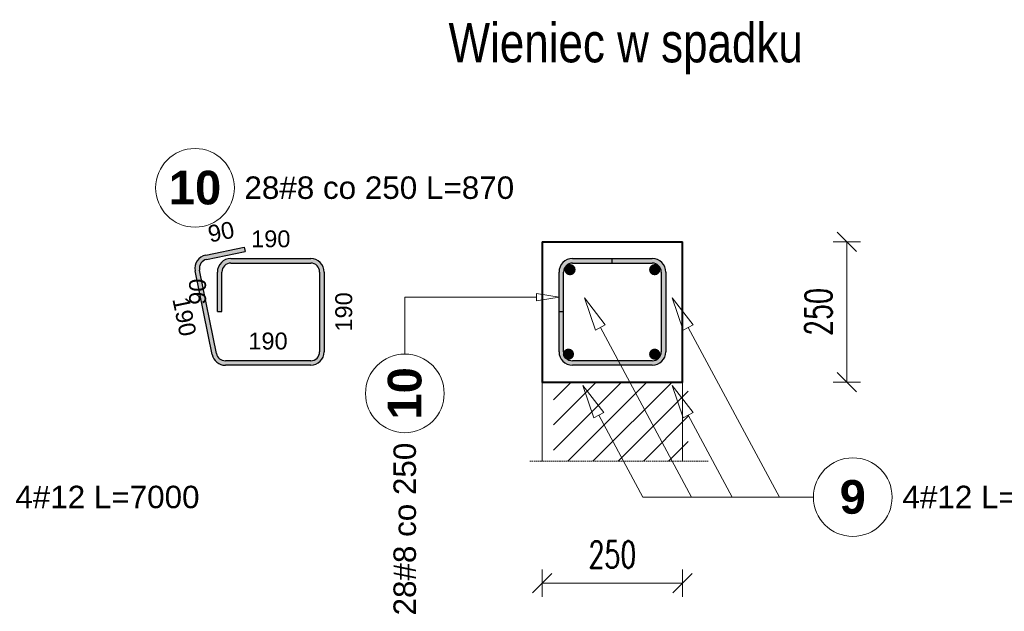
# Model space of a CAD drawing. Extents: x -1474 to 1682781, y -676111 to 75879.
# Tile 4 of 12: x 1669817 to 1671569, y -674089 to -673036. Entities that reach past the tile are written whole.
import ezdxf

# ---------------------------------------------------------------- set-up
doc = ezdxf.new("R2010")
doc.units = 0
doc.header["$LTSCALE"] = 10
doc.header["$MEASUREMENT"] = 0
doc.linetypes.add('HIDDEN', pattern=[0.375, 0.25, -0.125])
for name, color, linetype, lineweight in [('P-Linia1', 3, 'Continuous', 40), ('P-Linia4', 253, 'Continuous', 5), ('P-Przerywana', 13, 'HIDDEN', 9), ('P-Szraf', 251, 'Continuous', 5), ('P-Wymiar', 254, 'Continuous', 9), ('RCAD_deskowanie', 3, 'Continuous', 40)]:
    doc.layers.add(name, color=color, linetype=linetype, lineweight=lineweight)
for name, color, linetype in [('RCAD_kształt pręta', 7, 'Continuous'), ('RCAD_opis kształtu pręta', 7, 'Continuous'), ('RCAD_opis rozkładu', 7, 'Continuous'), ('RCAD_pręt wyrzucony', 130, 'Continuous'), ('RCAD_pręty punktowe', 7, 'Continuous')]:
    doc.layers.add(name, color=color, linetype=linetype)
doc.styles.add('ROMANS', font='romans.shx', dxfattribs={"width": 0.7})
doc.styles.add('SIMPLEX', font='arial.ttf', dxfattribs={"width": 0.8})
doc.styles.add('style1', font='arial.ttf')
doc.styles.add('style3', font='arialbd.ttf')
doc.dimstyles.new('A25', dxfattribs={"dimscale": 27, "dimtxt": 1.75, "dimasz": 0.05, "dimexe": 0, "dimexo": 0, "dimgap": 1, "dimtad": 1, "dimdec": 4, "dimrnd": 0.1, "dimdsep": 46, "dimtxsty": 'ROMANS', "dimblk": '[[[[[[[[', "dimcen": 2, "dimdle": 2, "dimse1": 1, "dimse2": 1, "dimclrd": 256, "dimclrt": 1, "dimadec": 0, "dimazin": 0, "dimtfac": 1, "dimtdec": 4, "dimtix": 1, "dimtmove": 2, "dimatfit": 3, "dimldrblk": '[[[[[[[[', "dimfxl": 0, "dimtvp": 0.6, "dimtolj": 1, "dimlwd": -1, "dimarcsym": 0})

# ---------------------------------------------------------------- blocks, each defined once
blk = doc.blocks.new('[[[[[[[[')
at = {"layer": 'P-Wymiar'}
for p, q in [((0, 18), (0, -18)), ((-12.7, -12.7), (12.7, 12.7)), ((0, 0), (-4.6, 0))]:
    blk.add_line(p, q, dxfattribs=at)
blk = doc.blocks.new('*D155')
at = {"layer": 'Defpoints', "color": 0, "transparency": 16777216}
for p in [(1670996.7, -673431.2), (1671289, -673431.2), (1670890.2, -673681.2)]:
    blk.add_point(p, dxfattribs=at)
at = {"layer": 'P-Wymiar', "transparency": 16777216}
blk.add_line((1671289, -673679.9), (1671289, -673432.6), dxfattribs=at)
at = {"layer": 'P-Wymiar', "transparency": 16777216, "xscale": 1.35, "yscale": 1.35, "zscale": 1.35}
for p, rotation in [((1671289, -673431.2), 90), ((1671289, -673681.2), 270)]:
    blk.add_blockref('[[[[[[[[', p, dxfattribs=dict(at, rotation=rotation))
at = {"layer": 'P-Wymiar', "color": 1, "transparency": 16777216, "insert": (1671238.4, -673556.2), "char_height": 47.25, "attachment_point": 5, "rotation": 90, "style": 'ROMANS'}
blk.add_mtext('\\A1;250', dxfattribs=at)
blk = doc.blocks.new('*D156')
at = {"layer": 'Defpoints', "color": 0, "transparency": 16777216}
for p in [(1670746.7, -673751.6), (1670996.7, -673751.6), (1670996.7, -674039.1)]:
    blk.add_point(p, dxfattribs=at)
at = {"layer": 'P-Wymiar', "transparency": 16777216}
blk.add_line((1670748.1, -674039.1), (1670995.4, -674039.1), dxfattribs=at)
at = {"layer": 'P-Wymiar', "transparency": 16777216, "xscale": 1.35, "yscale": 1.35, "zscale": 1.35, "rotation": 180}
blk.add_blockref('[[[[[[[[', (1670746.7, -674039.1), dxfattribs=at)
at = {"layer": 'P-Wymiar', "transparency": 16777216, "xscale": 1.35, "yscale": 1.35, "zscale": 1.35}
blk.add_blockref('[[[[[[[[', (1670996.7, -674039.1), dxfattribs=at)
at = {"layer": 'P-Wymiar', "color": 1, "transparency": 16777216, "insert": (1670871.7, -673988.4), "char_height": 47.25, "attachment_point": 5, "style": 'ROMANS'}
blk.add_mtext('\\A1;250', dxfattribs=at)

msp = doc.modelspace()

# ---------------------------------------------------------------- hatches: boundary and pattern name
at = {"layer": 'P-Szraf'}
h = msp.add_hatch(dxfattribs=at)
h.set_pattern_fill('ANSI31', color=256, scale=10)
h.set_pattern_definition([(45, (-476.73, -25221.298), (-22.4506403, 22.4506403), [])])
h.paths.add_polyline_path([(1671006.73544, -673681.21619), (1670850.0182, -673681.21619), (1670892.63816, -673721.98307), (1670997.75897, -673821.95338), (1671006.73544, -673821.95338)])
h.paths.add_polyline_path([(1670766.73544, -673681.21619), (1670766.73544, -673821.95338), (1670997.75897, -673821.95338), (1670892.63816, -673721.98307), (1670849.59745, -673681.21619)])
at = {"layer": 'RCAD_kształt pręta'}
h = msp.add_hatch(color=4, dxfattribs=at)
edge = h.paths.add_edge_path(flags=0)
edge.add_line((1670800.73544, -673461.21619), (1670800.73544, -673469.21619))
edge.add_arc((1670800.73544, -673485.21619), 16, 90, 180)
edge.add_line((1670784.73544, -673485.21619), (1670776.73544, -673485.21619))
edge.add_arc((1670800.73544, -673485.21619), 24, 450, 540, ccw=False)
h = msp.add_hatch(color=4, dxfattribs=at)
edge = h.paths.add_edge_path(flags=0)
edge.add_line((1670800.73544, -673461.21619), (1670800.73544, -673469.21619))
edge.add_arc((1670800.73544, -673485.21619), 16, 90, 180)
edge.add_line((1670784.73544, -673485.21619), (1670776.73544, -673485.21619))
edge.add_arc((1670800.73544, -673485.21619), 24, 450, 540, ccw=False)
for points in [[(1670800.73544, -673469.21619), (1670800.73544, -673461.21619), (1670942.73544, -673461.21619), (1670942.73544, -673469.21619)], [(1670800.73544, -673469.21619), (1670800.73544, -673461.21619), (1670870.73544, -673461.21619), (1670870.73544, -673469.21619)], [(1670784.73544, -673555.21619), (1670776.73544, -673555.21619), (1670776.73544, -673485.21619), (1670784.73544, -673485.21619)], [(1670784.73544, -673627.21619), (1670776.73544, -673627.21619), (1670776.73544, -673485.21619), (1670784.73544, -673485.21619)], [(1670958.73544, -673485.21619), (1670966.73544, -673485.21619), (1670966.73544, -673627.21619), (1670958.73544, -673627.21619)], [(1670942.73544, -673643.21619), (1670942.73544, -673651.21619), (1670800.73544, -673651.21619), (1670800.73544, -673643.21619)]]:
    msp.add_hatch(color=4, dxfattribs=at).paths.add_polyline_path(points, flags=0)
h = msp.add_hatch(color=4, dxfattribs=at)
edge = h.paths.add_edge_path(flags=0)
edge.add_line((1670966.73544, -673485.21619), (1670958.73544, -673485.21619))
edge.add_arc((1670942.73544, -673485.21619), 16, 0, 90)
edge.add_line((1670942.73544, -673469.21619), (1670942.73544, -673461.21619))
edge.add_arc((1670942.73544, -673485.21619), 24, 360, 450, ccw=False)
h = msp.add_hatch(color=4, dxfattribs=at)
edge = h.paths.add_edge_path(flags=0)
edge.add_line((1670776.73544, -673627.21619), (1670784.73544, -673627.21619))
edge.add_arc((1670800.73544, -673627.21619), 16, 180, 270)
edge.add_line((1670800.73544, -673643.21619), (1670800.73544, -673651.21619))
edge.add_arc((1670800.73544, -673627.21619), 24, 540, 630, ccw=False)
h = msp.add_hatch(color=4, dxfattribs=at)
edge = h.paths.add_edge_path(flags=0)
edge.add_line((1670942.73544, -673651.21619), (1670942.73544, -673643.21619))
edge.add_arc((1670942.73544, -673627.21619), 16, -90, 0)
edge.add_line((1670958.73544, -673627.21619), (1670966.73544, -673627.21619))
edge.add_arc((1670942.73544, -673627.21619), 24, 270, 360, ccw=False)
at = {"layer": 'RCAD_pręt wyrzucony'}
for points in [[(1670149.65835, -673462.71394), (1670148.069, -673454.8734), (1670216.67366, -673440.96655), (1670218.26301, -673448.80708)], [(1670192.85266, -673469.21619), (1670192.85266, -673461.21619), (1670334.85266, -673461.21619), (1670334.85266, -673469.21619)], [(1670167.32355, -673630.3949), (1670159.48301, -673631.98426), (1670129.31546, -673483.16307), (1670137.156, -673481.57371)], [(1670176.85266, -673555.21619), (1670168.85266, -673555.21619), (1670168.85266, -673485.21619), (1670176.85266, -673485.21619)], [(1670350.85266, -673485.21619), (1670358.85266, -673485.21619), (1670358.85266, -673627.21619), (1670350.85266, -673627.21619)], [(1670334.85266, -673643.21619), (1670334.85266, -673651.21619), (1670183.00461, -673651.21619), (1670183.00461, -673643.21619)]]:
    msp.add_hatch(color=4, dxfattribs=at).paths.add_polyline_path(points, flags=0)
h = msp.add_hatch(color=4, dxfattribs=at)
edge = h.paths.add_edge_path(flags=0)
edge.add_line((1670148.069, -673454.8734), (1670149.65835, -673462.71394))
edge.add_arc((1670152.83706, -673478.395), 16, -258.5408441, -168.5408441)
edge.add_line((1670137.156, -673481.57371), (1670129.31546, -673483.16307))
edge.add_arc((1670152.83706, -673478.395), 24, 101.4591559, 191.4591559, ccw=False)
h = msp.add_hatch(color=4, dxfattribs=at)
edge = h.paths.add_edge_path(flags=0)
edge.add_line((1670192.85266, -673461.21619), (1670192.85266, -673469.21619))
edge.add_arc((1670192.85266, -673485.21619), 16, 90, 180)
edge.add_line((1670176.85266, -673485.21619), (1670168.85266, -673485.21619))
edge.add_arc((1670192.85266, -673485.21619), 24, 450, 540, ccw=False)
h = msp.add_hatch(color=4, dxfattribs=at)
edge = h.paths.add_edge_path(flags=0)
edge.add_line((1670358.85266, -673485.21619), (1670350.85266, -673485.21619))
edge.add_arc((1670334.85266, -673485.21619), 16, 0, 90)
edge.add_line((1670334.85266, -673469.21619), (1670334.85266, -673461.21619))
edge.add_arc((1670334.85266, -673485.21619), 24, 360, 450, ccw=False)
h = msp.add_hatch(color=4, dxfattribs=at)
edge = h.paths.add_edge_path(flags=0)
edge.add_line((1670334.85266, -673651.21619), (1670334.85266, -673643.21619))
edge.add_arc((1670334.85266, -673627.21619), 16, -90, 0)
edge.add_line((1670350.85266, -673627.21619), (1670358.85266, -673627.21619))
edge.add_arc((1670334.85266, -673627.21619), 24, 270, 360, ccw=False)
h = msp.add_hatch(color=4, dxfattribs=at)
edge = h.paths.add_edge_path(flags=0)
edge.add_line((1670159.48301, -673631.98426), (1670167.32355, -673630.3949))
edge.add_arc((1670183.00461, -673627.21619), 16, -168.5408441, -90)
edge.add_line((1670183.00461, -673643.21619), (1670183.00461, -673651.21619))
edge.add_arc((1670183.00461, -673627.21619), 24, 191.4591559, 270, ccw=False)
at = {"layer": 'RCAD_pręty punktowe'}
h = msp.add_hatch(color=1, dxfattribs=at)
edge = h.paths.add_edge_path(flags=0)
edge.add_arc((1670796.3236, -673480.97355), 10, 0, 360, ccw=False)
h = msp.add_hatch(color=1, dxfattribs=at)
edge = h.paths.add_edge_path(flags=0)
edge.add_arc((1670946.97808, -673480.97355), 10, 0, 360, ccw=False)
h = msp.add_hatch(color=1, dxfattribs=at)
edge = h.paths.add_edge_path(flags=0)
edge.add_arc((1670793.51026, -673631.45884), 10, 0, 360, ccw=False)
h = msp.add_hatch(color=1, dxfattribs=at)
edge = h.paths.add_edge_path(flags=0)
edge.add_arc((1670946.97808, -673631.45884), 10, 0, 360, ccw=False)

# ---------------------------------------------------------------- linework, layer by layer
at = {"layer": 'P-Linia1'}
msp.add_lwpolyline([(1670746.73544, -673431.21619), (1670996.73544, -673431.21619)], dxfattribs=at)
at = {"layer": 'P-Linia4'}
for points in [[(1670746.73544, -673431.21619), (1670746.73544, -673431.21619)], [(1670746.73544, -673681.21619), (1670746.73544, -673821.95338)], [(1670746.73544, -673681.21619), (1670996.73544, -673681.21619)], [(1670996.73544, -673681.21619), (1670996.73544, -673821.95338)]]:
    msp.add_lwpolyline(points, dxfattribs=at)
at = {"layer": 'P-Przerywana'}
msp.add_lwpolyline([(1670724.73745, -673821.95338), (1671042.31852, -673821.95338)], dxfattribs=at)
at = {"layer": 'RCAD_deskowanie'}
msp.add_lwpolyline([(1670746.73544, -673431.21619), (1670746.73544, -673681.21619), (1670996.73544, -673681.21619), (1670996.73544, -673581.21619), (1670996.73544, -673431.21619)], dxfattribs=at)
at = {"layer": 'RCAD_kształt pręta', "color": 4}
for p, q in [((1670800.73544, -673461.21619), (1670942.73544, -673461.21619)), ((1670800.73544, -673461.21619), (1670870.73544, -673461.21619)), ((1670800.73544, -673469.21619), (1670942.73544, -673469.21619)), ((1670800.73544, -673469.21619), (1670870.73544, -673469.21619)), ((1670870.73544, -673461.21619), (1670870.73544, -673469.21619)), ((1670776.73544, -673555.21619), (1670776.73544, -673485.21619)), ((1670776.73544, -673627.21619), (1670776.73544, -673485.21619)), ((1670784.73544, -673555.21619), (1670784.73544, -673485.21619)), ((1670784.73544, -673627.21619), (1670784.73544, -673485.21619)), ((1670958.73544, -673485.21619), (1670958.73544, -673627.21619)), ((1670966.73544, -673485.21619), (1670966.73544, -673627.21619)), ((1670776.73544, -673555.21619), (1670784.73544, -673555.21619)), ((1670942.73544, -673643.21619), (1670800.73544, -673643.21619)), ((1670942.73544, -673651.21619), (1670800.73544, -673651.21619))]:
    msp.add_line(p, q, dxfattribs=at)
for centre, radius, start, end in [((1670800.73544, -673485.21619), 24, 90, 180), ((1670800.73544, -673485.21619), 24, 90, 180), ((1670800.73544, -673485.21619), 16, 90, 180), ((1670800.73544, -673485.21619), 16, 90, 180), ((1670942.73544, -673485.21619), 24, 360, 90), ((1670942.73544, -673485.21619), 16, 360, 90), ((1670800.73544, -673627.21619), 24, 180, 270), ((1670800.73544, -673627.21619), 16, 180, 270), ((1670942.73544, -673627.21619), 16, 270, 0), ((1670942.73544, -673627.21619), 24, 270, 0)]:
    msp.add_arc(centre, radius, start, end, dxfattribs=at)
at = {"layer": 'RCAD_opis kształtu pręta', "color": 8, "lineweight": 0}
for p, q in [((1670502.43955, -673529.96773), (1670736.73544, -673529.96773)), ((1670502.43955, -673529.96773), (1670502.43955, -673631.28167)), ((1670736.73544, -673523.30106), (1670776.73544, -673529.96773)), ((1670736.73544, -673523.30106), (1670736.73544, -673536.6344)), ((1670776.73544, -673529.96773), (1670736.73544, -673536.6344))]:
    msp.add_line(p, q, dxfattribs=at)
msp.add_circle((1670502.43955, -673701.28167), 70, dxfattribs=at)
at = {"layer": 'RCAD_opis rozkładu', "color": 8, "lineweight": 0}
for p, q in [((1670841.4885, -673588.58353), (1670821.89621, -673530.99758)), ((1670821.89621, -673530.99758), (1670859.10598, -673579.11652)), ((1670997.79983, -673588.58353), (1670978.20754, -673530.99758)), ((1670978.20754, -673530.99758), (1671015.41732, -673579.11652)), ((1670841.4885, -673588.58353), (1670859.10598, -673579.11652)), ((1671012.68544, -673886.04376), (1670850.29724, -673583.85003)), ((1670997.79983, -673588.58353), (1671015.41732, -673579.11652)), ((1671168.99677, -673886.04376), (1671006.60858, -673583.85003)), ((1670838.67515, -673744.72567), (1670819.08286, -673687.13971)), ((1670819.08286, -673687.13971), (1670856.29263, -673735.25866)), ((1670997.79983, -673744.72567), (1670978.20754, -673687.13971)), ((1670978.20754, -673687.13971), (1671015.41732, -673735.25866)), ((1670838.67515, -673744.72567), (1670856.29263, -673735.25866)), ((1670925.96684, -673886.04376), (1670847.48389, -673739.99216)), ((1670997.79983, -673744.72567), (1671015.41732, -673735.25866)), ((1671085.09153, -673886.04376), (1671006.60858, -673739.99216)), ((1670925.96684, -673886.04376), (1671168.99677, -673886.04376)), ((1671168.99677, -673886.04376), (1671229.46547, -673886.04376)), ((1671229.46547, -673886.04376), (1671229.46547, -673886.04376))]:
    msp.add_line(p, q, dxfattribs=at)
msp.add_circle((1671299.46547, -673886.04376), 70, dxfattribs=at)
at = {"layer": 'RCAD_pręt wyrzucony', "color": 4}
for p, q in [((1670148.069, -673454.8734), (1670216.67366, -673440.96655)), ((1670149.65835, -673462.71394), (1670218.26301, -673448.80708)), ((1670216.67366, -673440.96655), (1670218.26301, -673448.80708)), ((1670192.85266, -673461.21619), (1670334.85266, -673461.21619)), ((1670192.85266, -673469.21619), (1670334.85266, -673469.21619)), ((1670159.48301, -673631.98426), (1670129.31546, -673483.16307)), ((1670167.32355, -673630.3949), (1670137.156, -673481.57371)), ((1670168.85266, -673555.21619), (1670168.85266, -673485.21619)), ((1670176.85266, -673555.21619), (1670176.85266, -673485.21619)), ((1670350.85266, -673485.21619), (1670350.85266, -673627.21619)), ((1670358.85266, -673485.21619), (1670358.85266, -673627.21619)), ((1670168.85266, -673555.21619), (1670176.85266, -673555.21619)), ((1670334.85266, -673643.21619), (1670183.00461, -673643.21619)), ((1670334.85266, -673651.21619), (1670183.00461, -673651.21619))]:
    msp.add_line(p, q, dxfattribs=at)
at = {"layer": 'RCAD_pręt wyrzucony', "color": 8, "lineweight": 0}
msp.add_circle((1670129.03047, -673335.21277), 70, dxfattribs=at)
at = {"layer": 'RCAD_pręt wyrzucony', "color": 4}
for centre, radius, start, end in [((1670152.83706, -673478.395), 24, 101.4591559, 191.4591559), ((1670152.83706, -673478.395), 16, 101.4591559, 191.4591559), ((1670192.85266, -673485.21619), 24, 90, 180), ((1670192.85266, -673485.21619), 16, 90, 180), ((1670334.85266, -673485.21619), 24, 0, 90), ((1670334.85266, -673485.21619), 16, 0, 90), ((1670334.85266, -673627.21619), 16, 270, 0), ((1670334.85266, -673627.21619), 24, 270, 0), ((1670183.00461, -673627.21619), 24, 191.4591559, 270), ((1670183.00461, -673627.21619), 16, 191.4591559, 270)]:
    msp.add_arc(centre, radius, start, end, dxfattribs=at)

# ---------------------------------------------------------------- texts
at = {"layer": 'P-Linia1', "color": 3, "linetype": 'Continuous', "insert": (1670580.17877, -673041.75806), "char_height": 70, "attachment_point": 1, "style": 'SIMPLEX'}
msp.add_mtext('Wieniec w spadku', dxfattribs=at)
at = {"layer": 'RCAD_opis kształtu pręta', "color": 1, "attachment_point": 5, "rotation": 90}
for s, insert, char_height, style in [('10', (1670502.43955, -673701.28167), 60, 'style3'), ('28#8 co 250 ', (1670502.43955, -673942.93242), 40, 'style1')]:
    msp.add_mtext(s, dxfattribs=dict(at, insert=insert, char_height=char_height, style=style))
at = {"layer": 'RCAD_opis rozkładu', "color": 1, "insert": (1671299.46547, -673886.04376), "char_height": 60, "attachment_point": 5, "style": 'style3'}
msp.add_mtext('9', dxfattribs=at)
at = {"layer": 'RCAD_opis rozkładu', "color": 2, "char_height": 40, "attachment_point": 5, "style": 'style1'}
for insert in [(1669973.2106, -673886.04376), (1671551.70285, -673886.04376)]:
    msp.add_mtext('4#12 L=7000', dxfattribs=dict(at, insert=insert))
at = {"layer": 'RCAD_pręt wyrzucony', "color": 1, "attachment_point": 5}
for s, insert, char_height, style in [('10', (1670129.03047, -673335.21277), 60, 'style3'), ('190', (1670263.85266, -673426.21619), 30, 'style1'), ('190', (1670258.92863, -673608.21619), 30, 'style1')]:
    msp.add_mtext(s, dxfattribs=dict(at, insert=insert, char_height=char_height, style=style))
at = {"layer": 'RCAD_pręt wyrzucony', "color": 2, "insert": (1670456.91587, -673335.21277), "char_height": 40, "attachment_point": 5, "style": 'style1'}
msp.add_mtext('28#8 co 250 L=870', dxfattribs=at)
at = {"layer": 'RCAD_pręt wyrzucony', "color": 1, "char_height": 30, "attachment_point": 5, "style": 'style1'}
for s, insert, rotation in [('90', (1670175.4179, -673413.61765), 11.4591559), ('90', (1670133.85266, -673520.21619), 90), ('190', (1670110.09691, -673564.52709), 281.4591559), ('190', (1670393.85266, -673556.21619), 90)]:
    msp.add_mtext(s, dxfattribs=dict(at, insert=insert, rotation=rotation))

# ---------------------------------------------------------------- dimensions: what is measured, and where the dimension line sits
at = {"layer": 'P-Wymiar'}
dim = msp.add_linear_dim(base=(1671289.03926, -673431.21619), p1=(1670890.23152, -673681.21619), p2=(1670996.73544, -673431.21619), angle=90, dimstyle='A25', override={"dimfxl": 0.18, "dimfxlon": 1}, dxfattribs=at)
dim.commit()
dim.dimension.update_dxf_attribs({"geometry": '*D155', "text_midpoint": (1671238.41426, -673556.21619)})
dim = msp.add_linear_dim(base=(1670996.73544, -674039.07421), p1=(1670746.73544, -673751.58479), p2=(1670996.73544, -673751.58479), dimstyle='A25', override={"dimfxl": 0.18, "dimfxlon": 1}, dxfattribs=at)
dim.commit()
dim.dimension.update_dxf_attribs({"geometry": '*D156', "text_midpoint": (1670871.73544, -673988.44921)})

doc.saveas('drawing.dxf')
